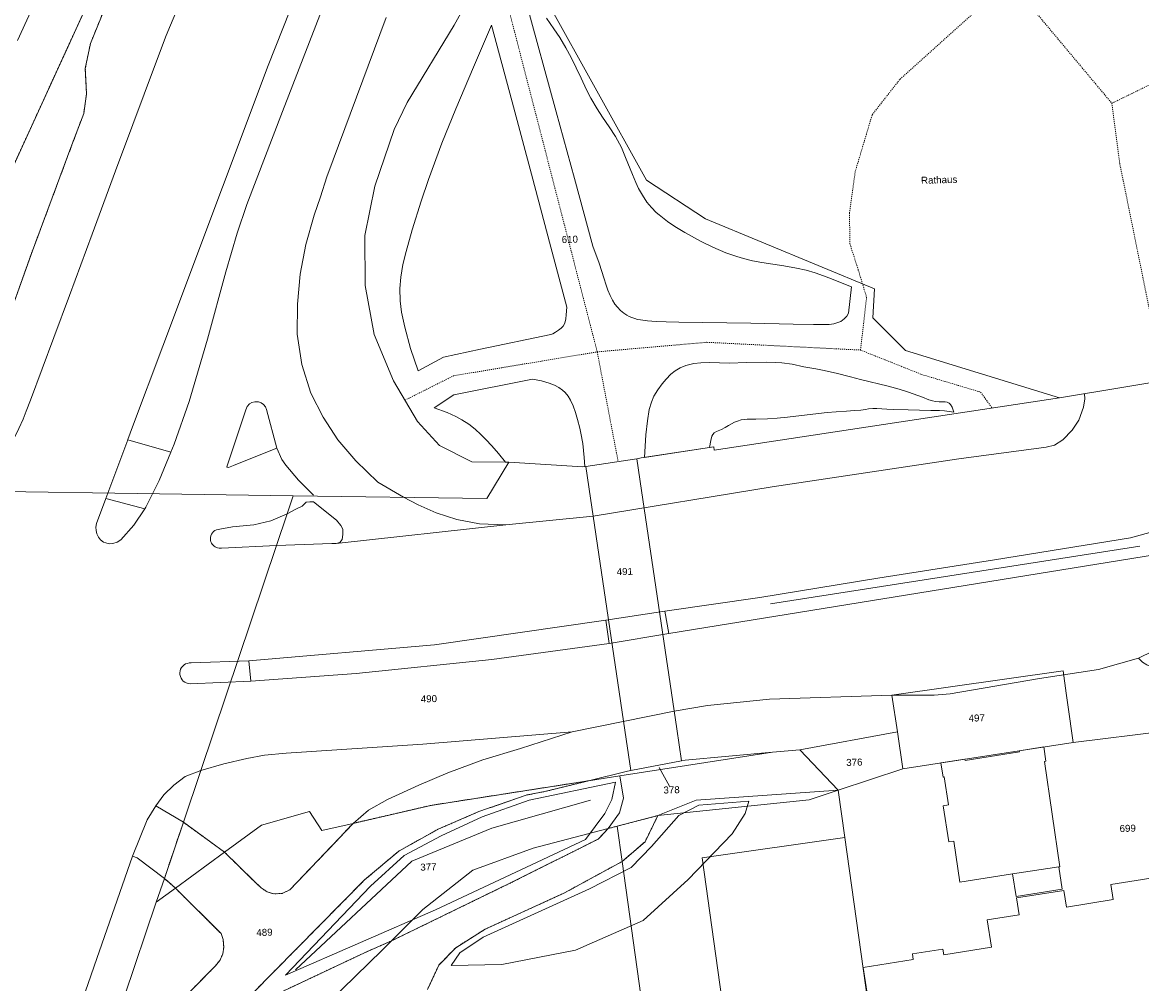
# Model space of a CAD drawing. Header units: millimetres. Extents: x -191 to 81095, y -508122 to 28741.
# Tile 35 of 251: x 4535 to 4647, y 9683 to 9779. Entities that reach past the tile are written whole.
import ezdxf

# ---------------------------------------------------------------- set-up
doc = ezdxf.new("R2010")
doc.units = ezdxf.units.MM
doc.linetypes.add('VE22-087 DB - VST Hervest-Dorsten ALK VA2736$0$1', pattern=[0])
doc.linetypes.add('VE22-087 DB - VST Hervest-Dorsten ALK VA2736$0$2', pattern=[0.16, 0.06, -0.1])
for name, color, linetype, lineweight in [('VE22-087 DB - VST Hervest-Dorsten ALK VA2736$0$AX_Bauteil', 7, 'VE22-087 DB - VST Hervest-Dorsten ALK VA2736$0$1', 18), ('VE22-087 DB - VST Hervest-Dorsten ALK VA2736$0$AX_Flurstueck', 9, 'VE22-087 DB - VST Hervest-Dorsten ALK VA2736$0$1', 18), ('VE22-087 DB - VST Hervest-Dorsten ALK VA2736$0$AX_Gebaeude', 7, 'VE22-087 DB - VST Hervest-Dorsten ALK VA2736$0$1', 18), ('VE22-087 DB - VST Hervest-Dorsten ALK VA2736$0$AX_Gehoelz', 7, 'VE22-087 DB - VST Hervest-Dorsten ALK VA2736$0$1', 18), ('VE22-087 DB - VST Hervest-Dorsten ALK VA2736$0$AX_Gelaendekante', 7, 'VE22-087 DB - VST Hervest-Dorsten ALK VA2736$0$1', 18), ('VE22-087 DB - VST Hervest-Dorsten ALK VA2736$0$AX_IndustrieUndGewerbeflaeche', 7, 'VE22-087 DB - VST Hervest-Dorsten ALK VA2736$0$1', 18), ('VE22-087 DB - VST Hervest-Dorsten ALK VA2736$0$AX_SportFreizeitUndErholungsflaeche', 7, 'VE22-087 DB - VST Hervest-Dorsten ALK VA2736$0$1', 18), ('VE22-087 DB - VST Hervest-Dorsten ALK VA2736$0$AX_Strassenverkehr', 7, 'VE22-087 DB - VST Hervest-Dorsten ALK VA2736$0$1', 18), ('VE22-087 DB - VST Hervest-Dorsten ALK VA2736$0$AX_Strassenverkehrsanlage', 7, 'VE22-087 DB - VST Hervest-Dorsten ALK VA2736$0$1', 18), ('VE22-087 DB - VST Hervest-Dorsten ALK VA2736$0$AX_Vegetationsmerkmal', 7, 'VE22-087 DB - VST Hervest-Dorsten ALK VA2736$0$1', 18), ('VE22-087 DB - VST Hervest-Dorsten ALK VA2736$0$AX_Weg', 7, 'VE22-087 DB - VST Hervest-Dorsten ALK VA2736$0$1', 18), ('VE22-087 DB - VST Hervest-Dorsten ALK VA2736$0$AX_WegPfadSteig', 7, 'VE22-087 DB - VST Hervest-Dorsten ALK VA2736$0$1', 18), ('VE22-087 DB - VST Hervest-Dorsten ALK VA2736$0$AX_Wohnbauflaeche', 7, 'VE22-087 DB - VST Hervest-Dorsten ALK VA2736$0$1', 18), ('VE22-087 DB - VST Hervest-Dorsten ALK VA2736$0$Flurgrenzen', 9, 'VE22-087 DB - VST Hervest-Dorsten ALK VA2736$0$1', 18)]:
    doc.layers.add(name, color=color, linetype=linetype, lineweight=lineweight)
doc.layers.add('XREF ALK Kataster', color=251, linetype='Continuous')
doc.styles.add('VE22-087 DB - VST Hervest-Dorsten ALK VA2736$0$0', font='arial.ttf')

# ---------------------------------------------------------------- blocks, each defined once
blk = doc.blocks.new('VE22-087 DB - VST Hervest-Dorsten ALK VA2736')
at = {"layer": 'VE22-087 DB - VST Hervest-Dorsten ALK VA2736$0$AX_Bauteil', "color": 7, "linetype": 'VE22-087 DB - VST Hervest-Dorsten ALK VA2736$0$1', "lineweight": 13, "ltscale": 0.5}
for points in [[(4545.1, 9800.98, 0), (4534.2, 9777.18, 0)], [(4528.43, 9752.9, 0), (4536.14, 9769.73, 0), (4538.62, 9775.15, 0), (4549.51, 9798.94, 0)]]:
    blk.add_polyline3d(points, dxfattribs=at)
at = {"layer": 'VE22-087 DB - VST Hervest-Dorsten ALK VA2736$0$AX_Flurstueck', "linetype": 'VE22-087 DB - VST Hervest-Dorsten ALK VA2736$0$1', "lineweight": 13, "ltscale": 0.5}
for points in [[(4547.71, 9792.09, 0), (4541.52, 9776.87, 0), (4541.01, 9774.36, 0), (4541.14, 9771.84, 0), (4540.85, 9769.85, 0), (4539.67, 9766.7, 0), (4535.71, 9756.07, 0), (4532.54, 9747.18, 0)], [(4517.12, 9732.15, 0), (4561.88, 9731.5, 0), (4581.29, 9731.24, 0), (4583.52, 9734.88, 0), (4579.81, 9734.91, 0), (4576.57, 9736.54, 0), (4574.36, 9738.95, 0), (4571.93, 9743.03, 0), (4570, 9747.68, 0), (4569.11, 9752.6, 0), (4569.06, 9757.62, 0), (4570.08, 9762.56, 0), (4572.01, 9768.25, 0), (4573.3, 9770.95, 0), (4578.02, 9778.73, 0), (4580.99, 9784.11, 0)], [(4587.37, 9781.11, 0), (4597.33, 9763.18, 0), (4603.23, 9759.29, 0), (4620.2, 9752.27, 0), (4620.03, 9749.34, 0), (4623.3, 9746.09, 0), (4638.76, 9741.31, 0), (4651.89, 9743.49, 0), (4674.28, 9746.74, 0), (4701.57, 9750.96, 0), (4694.77, 9795.38, 0)], [(4528.43, 9752.9, 0), (4536.14, 9769.73, 0), (4552.02, 9804.4, 0)], [(4532.54, 9747.18, 0), (4535.71, 9756.07, 0), (4539.67, 9766.7, 0), (4540.85, 9769.85, 0), (4541.14, 9771.84, 0), (4541.01, 9774.36, 0), (4541.52, 9776.87, 0), (4547.71, 9792.09, 0)], [(4552.02, 9804.4, 0), (4536.14, 9769.73, 0), (4528.43, 9752.9, 0)], [(4651.89, 9743.49, 0), (4638.76, 9741.31, 0), (4625.51, 9739.31, 0), (4604.13, 9736.09, 0), (4604.08, 9736.41, 0), (4596.79, 9735.29, 0), (4596.37, 9735.22, 0), (4596.84, 9732.02, 0), (4600.37, 9708.11, 0), (4600.83, 9704.9, 0), (4601.2, 9704.97, 0), (4609.98, 9705.76, 0), (4612.7, 9706.01, 0), (4622.5, 9707.82, 0), (4621.95, 9711.49, 0), (4639.13, 9713.94, 0), (4639.45, 9711.68, 0), (4639.61, 9710.51, 0), (4640.13, 9706.74, 0), (4649.32, 9707.88, 0)], [(4580.99, 9784.11, 0), (4578.02, 9778.73, 0), (4573.3, 9770.95, 0), (4572.01, 9768.25, 0), (4570.08, 9762.56, 0), (4569.06, 9757.62, 0), (4569.11, 9752.6, 0), (4570, 9747.68, 0), (4571.93, 9743.03, 0), (4574.36, 9738.95, 0), (4576.57, 9736.54, 0), (4579.81, 9734.91, 0), (4583.52, 9734.88, 0), (4590.92, 9734.39, 0), (4591.23, 9734.43, 0), (4596.37, 9735.22, 0), (4596.79, 9735.29, 0), (4604.08, 9736.41, 0), (4604.13, 9736.09, 0), (4625.51, 9739.31, 0), (4638.76, 9741.31, 0), (4623.3, 9746.09, 0), (4620.03, 9749.34, 0), (4620.2, 9752.27, 0), (4603.23, 9759.29, 0), (4597.33, 9763.18, 0), (4587.37, 9781.11, 0)], [(4541.78, 9671.84, 0), (4548.14, 9690.71, 0), (4548.95, 9693.11, 0), (4550.85, 9698.74, 0), (4552.59, 9703.92, 0), (4560.2, 9726.5, 0), (4561.28, 9729.7, 0), (4561.88, 9731.5, 0), (4517.12, 9732.15, 0), (4512.09, 9732.34, 0), (4507.27, 9733.74, 0), (4496.18, 9738.42, 0), (4471.28, 9749.12, 0), (4460.35, 9753.44, 0), (4456.52, 9754.46, 0), (4449.77, 9757.11, 0), (4446.38, 9753.31, 0), (4439.21, 9756.72, 0), (4433.1, 9760.18, 0), (4427.18, 9763.96, 0), (4423.95, 9766.16, 0), (4422.81, 9764.6, 0), (4412.23, 9750.08, 0)], [(4649.32, 9707.88, 0), (4640.13, 9706.74, 0), (4634.73, 9705.91, 0), (4623.06, 9704.11, 0), (4616.57, 9701.97, 0), (4617.24, 9697.21, 0), (4622.1, 9662.32, 0), (4623.51, 9663.03, 0), (4628.96, 9665.55, 0), (4634.55, 9667.81, 0), (4640.22, 9669.66, 0), (4645.95, 9671.23, 0), (4647.82, 9671.66, 0)], [(4562.79, 9678.06, 0), (4570.81, 9685.89, 0), (4571.75, 9686.84, 0), (4574.87, 9689.99, 0), (4579.89, 9693.93, 0), (4585.95, 9696.15, 0), (4593.49, 9698.11, 0), (4594.38, 9698.34, 0), (4598.47, 9699.4, 0), (4613.65, 9701, 0), (4616.57, 9701.97, 0), (4612.7, 9706.01, 0), (4609.98, 9705.76, 0), (4594.66, 9703.38, 0), (4591.52, 9702.9, 0), (4587.13, 9701.82, 0), (4585.34, 9701.48, 0), (4580.51, 9699.81, 0), (4576.41, 9698.04, 0), (4572.46, 9695.84, 0), (4569.04, 9692.95, 0), (4555.44, 9679.19, 0)], [(4598.61, 9704.22, 0), (4599.84, 9701.99, 0)]]:
    blk.add_polyline3d(points, dxfattribs=at)
for points in [[(4554.98, 9695.74, 0), (4558.68, 9698.46, 0), (4563.51, 9699.83, 0), (4564.74, 9697.91, 0), (4567.88, 9698.63, 0), (4575.68, 9700.43, 0), (4591.52, 9702.9, 0), (4595.42, 9703.85, 0), (4595.76, 9703.92, 0), (4595.29, 9707.08, 0), (4591.7, 9731.25, 0), (4591.23, 9734.43, 0), (4590.92, 9734.39, 0), (4583.52, 9734.88, 0), (4581.29, 9731.24, 0), (4561.88, 9731.5, 0), (4561.28, 9729.7, 0), (4560.2, 9726.5, 0), (4552.59, 9703.92, 0), (4550.85, 9698.74, 0), (4548.95, 9693.11, 0), (4548.14, 9690.71, 0), (4550.06, 9692.12, 0)], [(4596.37, 9735.22, 0), (4591.23, 9734.43, 0), (4591.7, 9731.25, 0), (4595.29, 9707.08, 0), (4595.76, 9703.92, 0), (4600.83, 9704.9, 0), (4600.37, 9708.11, 0), (4596.84, 9732.02, 0)], [(4639.45, 9711.68, 0), (4639.13, 9713.94, 0), (4621.95, 9711.49, 0), (4622.5, 9707.82, 0), (4623.06, 9704.11, 0), (4634.73, 9705.91, 0), (4640.13, 9706.74, 0), (4639.61, 9710.51, 0)], [(4622.5, 9707.82, 0), (4612.7, 9706.01, 0), (4616.57, 9701.97, 0), (4623.06, 9704.11, 0)], [(4600.83, 9704.9, 0), (4595.76, 9703.92, 0), (4595.42, 9703.85, 0), (4591.52, 9702.9, 0), (4594.66, 9703.38, 0), (4609.98, 9705.76, 0), (4601.2, 9704.97, 0)], [(4576.41, 9698.04, 0), (4580.51, 9699.81, 0), (4585.34, 9701.48, 0), (4587.13, 9701.82, 0), (4591.52, 9702.9, 0), (4575.68, 9700.43, 0), (4567.88, 9698.63, 0), (4564.74, 9697.91, 0), (4563.51, 9699.83, 0), (4558.68, 9698.46, 0), (4554.98, 9695.74, 0), (4550.06, 9692.12, 0), (4548.14, 9690.71, 0), (4541.78, 9671.84, 0), (4540.43, 9667.84, 0), (4543.14, 9666.19, 0), (4546.58, 9670.23, 0), (4555.44, 9679.19, 0), (4569.04, 9692.95, 0), (4572.46, 9695.84, 0)], [(4617.24, 9697.21, 0), (4616.57, 9701.97, 0), (4613.65, 9701, 0), (4598.47, 9699.4, 0), (4594.38, 9698.34, 0), (4594.88, 9694.8, 0), (4599.2, 9663.82, 0), (4599.59, 9661, 0), (4600.85, 9652.01, 0), (4607.77, 9655.37, 0), (4608.4, 9655.67, 0), (4608.18, 9657.28, 0), (4602.9, 9695.17, 0)], [(4585.95, 9696.15, 0), (4579.89, 9693.93, 0), (4574.87, 9689.99, 0), (4571.75, 9686.84, 0), (4570.81, 9685.89, 0), (4562.79, 9678.06, 0), (4552.9, 9668.41, 0), (4558.09, 9666.94, 0), (4560.84, 9666.15, 0), (4578.57, 9661.1, 0), (4578.55, 9661.05, 0), (4573.2, 9645.14, 0), (4577.01, 9644.31, 0), (4585.34, 9641.17, 0), (4600.85, 9652.01, 0), (4599.59, 9661, 0), (4599.2, 9663.82, 0), (4594.88, 9694.8, 0), (4594.38, 9698.34, 0), (4593.49, 9698.11, 0)], [(4609.46, 9656.18, 0), (4622.1, 9662.32, 0), (4617.24, 9697.21, 0), (4602.9, 9695.17, 0), (4608.18, 9657.28, 0), (4608.4, 9655.67, 0)]]:
    blk.add_polyline3d(points, close=True, dxfattribs=at)
at = {"layer": 'VE22-087 DB - VST Hervest-Dorsten ALK VA2736$0$AX_Gebaeude', "color": 7, "linetype": 'VE22-087 DB - VST Hervest-Dorsten ALK VA2736$0$1', "lineweight": 13, "ltscale": 0.5}
for points in [[(4528.43, 9752.9, 0), (4536.14, 9769.73, 0), (4538.62, 9775.15, 0), (4549.51, 9798.94, 0)], [(4650.46, 9693.53, 0), (4643.91, 9692.5, 0), (4644.15, 9691, 0), (4639.46, 9690.21, 0), (4639.19, 9691.9, 0), (4634.44, 9691.15, 0), (4634.71, 9689.44, 0), (4631.51, 9688.95, 0), (4631.94, 9686.2, 0), (4627.15, 9685.44, 0), (4627.06, 9686.01, 0), (4624, 9685.53, 0), (4624.09, 9684.97, 0), (4619.05, 9684.18, 0), (4620.99, 9671.66, 0), (4634.1, 9673.75, 0), (4634.56, 9670.85, 0), (4647.21, 9672.87, 0)]]:
    blk.add_polyline3d(points, dxfattribs=at)
for points in [[(4627.62, 9700.48, 0), (4627.11, 9700.39, 0), (4627.65, 9696.76, 0), (4628.16, 9696.83, 0), (4628.78, 9692.72, 0), (4634.06, 9693.55, 0), (4638.71, 9694.26, 0), (4638.81, 9694.28, 0), (4637.27, 9704.85, 0), (4637.39, 9704.86, 0), (4637.18, 9706.29, 0), (4634.73, 9705.91, 0), (4634.75, 9705.79, 0), (4629.3, 9704.95, 0), (4629.28, 9705.07, 0), (4626.87, 9704.7, 0), (4627.08, 9703.26, 0), (4627.21, 9703.28, 0)], [(4639.05, 9692.03, 0), (4638.71, 9694.26, 0), (4634.06, 9693.55, 0), (4634.41, 9691.3, 0)]]:
    blk.add_polyline3d(points, close=True, dxfattribs=at)
at = {"layer": 'VE22-087 DB - VST Hervest-Dorsten ALK VA2736$0$AX_Gelaendekante', "color": 18, "linetype": 'VE22-087 DB - VST Hervest-Dorsten ALK VA2736$0$1', "lineweight": 13, "ltscale": 0.5, "true_color": 0x520000}
for points in [[(4574.41, 9744.03, 0), (4573.66, 9746.27, 0), (4573.06, 9748.42, 0), (4572.75, 9749.93, 0), (4572.62, 9751.07, 0), (4572.59, 9752.29, 0), (4572.68, 9753.43, 0), (4572.89, 9754.71, 0), (4573.2, 9756, 0), (4573.8, 9758.19, 0), (4574.7, 9761.05, 0), (4575.45, 9763.24, 0), (4576.8, 9766.88, 0), (4578.19, 9770.31, 0), (4579.98, 9774.52, 0), (4581.78, 9778.73, 0)], [(4617.88, 9752.46, 0), (4617.6, 9749.81, 0)], [(4597.13, 9735.34, 0), (4597.27, 9737.61, 0), (4597.41, 9739.02, 0), (4597.6, 9740.15, 0), (4597.82, 9740.89, 0), (4598.07, 9741.48, 0), (4598.46, 9742.14, 0), (4598.9, 9742.74, 0), (4599.3, 9743.21, 0), (4599.78, 9743.69, 0), (4600.19, 9744.02, 0), (4600.7, 9744.33, 0), (4601.26, 9744.56, 0), (4602.09, 9744.77, 0), (4602.79, 9744.85, 0), (4603.64, 9744.87, 0), (4605.66, 9744.82, 0), (4607.37, 9744.86, 0), (4609.33, 9744.91, 0), (4610.3, 9744.88, 0), (4610.91, 9744.84, 0), (4611.95, 9744.7, 0), (4613.12, 9744.45, 0), (4614.3, 9744.22, 0), (4615, 9744.09, 0), (4616.35, 9743.8, 0), (4617.8, 9743.42, 0), (4618.81, 9743.16, 0), (4621.59, 9742.49, 0), (4622.68, 9742.2, 0), (4623.6, 9741.91, 0), (4625.01, 9741.38, 0), (4625.67, 9741.14, 0), (4626.01, 9741.04, 0), (4626.34, 9740.97, 0), (4626.7, 9740.94, 0), (4626.97, 9740.93, 0), (4627.28, 9740.92, 0), (4627.48, 9740.89, 0), (4627.71, 9740.78, 0), (4627.83, 9740.67, 0), (4628, 9740.39, 0), (4628.11, 9740.09, 0), (4628.17, 9739.89, 0)], [(4576.01, 9740.33, 0), (4578, 9741.63, 0), (4585.87, 9743.21, 0), (4586.78, 9743.02, 0), (4587.55, 9742.81, 0), (4588.09, 9742.6, 0), (4588.54, 9742.36, 0), (4588.88, 9742.11, 0), (4589.15, 9741.86, 0), (4589.45, 9741.49, 0), (4589.69, 9741.08, 0), (4589.96, 9740.51, 0), (4590.19, 9739.86, 0), (4590.41, 9739.16, 0), (4590.64, 9738.27, 0), (4590.74, 9737.78, 0), (4590.92, 9736.73, 0), (4591.06, 9735.33, 0), (4591.13, 9734.42, 0)], [(4583.18, 9734.88, 0), (4582.46, 9735.75, 0), (4581.8, 9736.51, 0), (4581.22, 9737.14, 0), (4580.71, 9737.66, 0), (4580.14, 9738.18, 0), (4579.5, 9738.67, 0), (4578.8, 9739.13, 0), (4578.18, 9739.46, 0), (4577.31, 9739.84, 0), (4576.01, 9740.33, 0)], [(4628.17, 9739.89, 0), (4627.24, 9740.01, 0), (4626.73, 9740.04, 0), (4626.25, 9740.04, 0), (4625.87, 9740.04, 0), (4623.57, 9740.13, 0), (4622.07, 9740.15, 0), (4621.44, 9740.19, 0), (4620.44, 9740.27, 0), (4620.02, 9740.27, 0), (4619.59, 9740.22, 0), (4619.31, 9740.17, 0), (4618.83, 9740.1, 0), (4618.21, 9740.04, 0), (4617.38, 9740, 0), (4616.36, 9739.93, 0), (4615.44, 9739.84, 0), (4613.46, 9739.62, 0), (4611.49, 9739.39, 0), (4610.42, 9739.29, 0), (4609.47, 9739.22, 0), (4608.31, 9739.18, 0), (4607.44, 9739.17, 0), (4607.13, 9739.15, 0), (4606.83, 9739.11, 0), (4606.47, 9739, 0), (4606.17, 9738.87, 0), (4605.56, 9738.54, 0), (4605.22, 9738.34, 0), (4604.84, 9738.15, 0), (4604.36, 9737.95, 0), (4604.12, 9737.8, 0), (4603.99, 9737.66, 0), (4603.89, 9737.48, 0), (4603.77, 9737.06, 0), (4603.66, 9736.35, 0)], [(4603.66, 9736.35, 0), (4597.13, 9735.34, 0)], [(4591.13, 9734.42, 0), (4590.92, 9734.39, 0), (4583.52, 9734.88, 0), (4583.18, 9734.88, 0)], [(4607.59, 9700.85, 0), (4607.21, 9699.62, 0), (4605.93, 9697.59, 0), (4601.52, 9692.99, 0), (4596.99, 9688.88, 0), (4590.21, 9685.9, 0), (4582.82, 9684.45, 0), (4577.73, 9684.38, 0)], [(4577.73, 9684.38, 0), (4578.58, 9685.62, 0), (4580.92, 9687.2, 0), (4591.61, 9692.05, 0), (4595.78, 9694.19, 0), (4597.83, 9696.3, 0), (4600.58, 9699.4, 0), (4602.58, 9700.46, 0), (4607.59, 9700.85, 0)]]:
    blk.add_polyline3d(points, dxfattribs=at)
at = {"layer": 'VE22-087 DB - VST Hervest-Dorsten ALK VA2736$0$AX_IndustrieUndGewerbeflaeche', "color": 253, "linetype": 'VE22-087 DB - VST Hervest-Dorsten ALK VA2736$0$1', "lineweight": 13, "ltscale": 0.5, "true_color": 0x999999}
blk.add_polyline3d([(4528.43, 9752.9, 0), (4536.14, 9769.73, 0), (4552.02, 9804.4, 0)], dxfattribs=at)
at = {"layer": 'VE22-087 DB - VST Hervest-Dorsten ALK VA2736$0$AX_Strassenverkehr', "color": 253, "linetype": 'VE22-087 DB - VST Hervest-Dorsten ALK VA2736$0$1', "lineweight": 13, "ltscale": 0.5, "true_color": 0x999999}
for points in [[(4563.78, 9785.84, 0), (4559.36, 9774.67, 0), (4554.77, 9762.45, 0), (4548.79, 9746.5, 0), (4545.76, 9738.42, 0), (4545.28, 9737.13, 0), (4545.27, 9737.12, 0), (4549.6, 9735.89, 0), (4549.92, 9736.68, 0), (4551.45, 9740.95, 0), (4553.29, 9747.2, 0), (4555.12, 9753.98, 0), (4556.24, 9757.85, 0), (4557.21, 9760.72, 0), (4560.81, 9770.05, 0), (4566.21, 9784.06, 0)], [(4566.21, 9784.06, 0), (4560.81, 9770.05, 0), (4557.21, 9760.72, 0), (4556.24, 9757.85, 0), (4555.12, 9753.98, 0), (4553.29, 9747.2, 0), (4551.45, 9740.95, 0), (4549.92, 9736.68, 0), (4549.6, 9735.89, 0), (4545.27, 9737.12, 0), (4545.28, 9737.13, 0), (4545.76, 9738.42, 0), (4548.79, 9746.5, 0), (4554.77, 9762.45, 0), (4559.36, 9774.67, 0), (4563.78, 9785.84, 0)], [(4654.11, 9729.55, 0), (4645.88, 9727.29, 0), (4632.26, 9725.06, 0), (4620.55, 9723.23, 0), (4608.69, 9721.28, 0), (4599.17, 9719.93, 0), (4599.55, 9717.68, 0), (4648.49, 9725.62, 0)], [(4648.49, 9725.62, 0), (4599.55, 9717.68, 0), (4599.17, 9719.93, 0), (4608.69, 9721.28, 0), (4620.55, 9723.23, 0), (4632.26, 9725.06, 0), (4645.88, 9727.29, 0), (4654.11, 9729.55, 0)]]:
    blk.add_polyline3d(points, dxfattribs=at)
for points in [[(4563.55, 9730.88, 0), (4563.18, 9730.85, 0), (4562.78, 9730.45, 0), (4562.15, 9730.16, 0), (4561.28, 9729.7, 0), (4560.2, 9726.5, 0), (4565.76, 9726.7, 0), (4566.2, 9726.72, 0), (4566.56, 9726.81, 0), (4566.8, 9727.12, 0), (4566.85, 9727.62, 0), (4566.84, 9728.15, 0), (4566.66, 9728.5, 0), (4566.21, 9729.06, 0), (4563.92, 9730.89, 0)], [(4561.28, 9729.7, 0), (4559.62, 9728.99, 0), (4557.92, 9728.57, 0), (4555.78, 9728.38, 0), (4554.51, 9728.14, 0), (4554.34, 9728.12, 0), (4554.17, 9728.08, 0), (4554.02, 9728, 0), (4553.89, 9727.9, 0), (4553.77, 9727.77, 0), (4553.68, 9727.63, 0), (4553.61, 9727.47, 0), (4553.58, 9727.31, 0), (4553.57, 9727.14, 0), (4553.59, 9727, 0), (4553.62, 9726.87, 0), (4553.68, 9726.75, 0), (4553.75, 9726.64, 0), (4553.83, 9726.53, 0), (4553.93, 9726.44, 0), (4554.04, 9726.37, 0), (4554.17, 9726.31, 0), (4554.29, 9726.26, 0), (4554.43, 9726.24, 0), (4554.56, 9726.24, 0), (4554.69, 9726.25, 0), (4560.2, 9726.5, 0)], [(4667.17, 9721.4, 0), (4666.29, 9721.33, 0), (4665.4, 9721.1, 0), (4661.41, 9719.89, 0), (4650.15, 9716.51, 0), (4648.14, 9715.89, 0), (4646.71, 9715.21, 0), (4647.08, 9714.79, 0), (4647.54, 9714.54, 0), (4648.18, 9714.28, 0), (4649, 9714.08, 0), (4650.2, 9714.02, 0), (4651.73, 9714.29, 0), (4657.25, 9715.74, 0), (4671.39, 9720.14, 0), (4668.11, 9721.2, 0)], [(4667.17, 9721.4, 0), (4668.11, 9721.2, 0), (4671.39, 9720.14, 0), (4657.25, 9715.74, 0), (4651.73, 9714.29, 0), (4650.2, 9714.02, 0), (4649, 9714.08, 0), (4648.18, 9714.28, 0), (4647.54, 9714.54, 0), (4647.08, 9714.79, 0), (4646.71, 9715.21, 0), (4648.14, 9715.89, 0), (4650.15, 9716.51, 0), (4661.41, 9719.89, 0), (4665.4, 9721.1, 0), (4666.29, 9721.33, 0)], [(4593.24, 9719, 0), (4576.05, 9716.55, 0), (4557.42, 9714.93, 0), (4557.63, 9712.9, 0), (4568.2, 9713.66, 0), (4581.81, 9715.07, 0), (4593.57, 9716.66, 0)], [(4593.24, 9719, 0), (4593.57, 9716.66, 0), (4581.81, 9715.07, 0), (4568.2, 9713.66, 0), (4557.63, 9712.9, 0), (4557.42, 9714.93, 0), (4576.05, 9716.55, 0)], [(4552.59, 9703.92, 0), (4551.04, 9703.33, 0), (4549.89, 9702.46, 0), (4548.89, 9701.48, 0), (4548.09, 9700.4, 0), (4550.85, 9698.74, 0)], [(4545.76, 9695.33, 0), (4542.16, 9685.06, 0), (4535.2, 9664.99, 0), (4535.9, 9664.4, 0), (4538.43, 9668.68, 0), (4539.89, 9670.72, 0), (4541.1, 9672.48, 0), (4541.78, 9671.84, 0), (4548.14, 9690.71, 0), (4548.95, 9693.11, 0), (4546.22, 9695.17, 0)], [(4548.14, 9690.71, 0), (4541.78, 9671.84, 0), (4554.05, 9684.31, 0), (4554.52, 9684.87, 0), (4554.81, 9685.55, 0), (4554.91, 9686.2, 0), (4554.84, 9686.97, 0), (4554.63, 9687.56, 0), (4550.06, 9692.12, 0), (4548.95, 9693.11, 0)]]:
    blk.add_polyline3d(points, close=True, dxfattribs=at)
at = {"layer": 'VE22-087 DB - VST Hervest-Dorsten ALK VA2736$0$AX_Strassenverkehrsanlage', "color": 7, "linetype": 'VE22-087 DB - VST Hervest-Dorsten ALK VA2736$0$1', "lineweight": 13, "ltscale": 0.5, "true_color": 0xf7f7f0}
for points in [[(4572.93, 9731.35, 0), (4574.42, 9730.58, 0), (4576.21, 9729.78, 0), (4578.31, 9729.12, 0), (4580.58, 9728.67, 0), (4583.22, 9728.59, 0), (4591.97, 9729.46, 0), (4609.92, 9732.39, 0), (4628.66, 9735.2, 0), (4637.42, 9736.39, 0), (4638.28, 9736.58, 0), (4639.09, 9737.1, 0), (4640.05, 9738.07, 0), (4640.72, 9739.1, 0), (4641.18, 9740.39, 0), (4641.32, 9741.24, 0), (4641.29, 9741.73, 0)], [(4545.27, 9737.12, 0), (4543.87, 9733.37, 0), (4543.06, 9731.22, 0), (4543.06, 9731.22, 0), (4543.06, 9731.22, 0), (4542.15, 9728.7, 0), (4542.08, 9728.36, 0), (4542.09, 9728.01, 0), (4542.17, 9727.67, 0), (4542.33, 9727.35, 0), (4542.55, 9727.08, 0), (4542.84, 9726.86, 0), (4543.06, 9726.77, 0), (4543.41, 9726.69, 0), (4543.76, 9726.7, 0), (4544.2, 9726.83, 0), (4544.59, 9727.08, 0), (4545.88, 9728.56, 0), (4546.97, 9730.19, 0), (4547.08, 9730.35, 0), (4548, 9732.17, 0), (4548.44, 9733.03, 0), (4549.6, 9735.89, 0)], [(4563.91, 9731.56, 0), (4562.42, 9733.06, 0), (4561.12, 9734.57, 0), (4560.73, 9735.15, 0), (4560.23, 9736.26, 0)], [(4543.06, 9731.22, 0), (4546.97, 9730.19, 0)], [(4566.2, 9726.72, 0), (4583.22, 9728.59, 0)], [(4593.24, 9719, 0), (4599.17, 9719.93, 0)], [(4593.57, 9716.66, 0), (4599.55, 9717.68, 0)], [(4557.63, 9712.9, 0), (4551.52, 9712.64, 0), (4551.33, 9712.66, 0), (4551.15, 9712.72, 0), (4550.99, 9712.8, 0), (4550.84, 9712.91, 0), (4550.72, 9713.04, 0), (4550.62, 9713.2, 0), (4550.55, 9713.37, 0), (4550.51, 9713.55, 0), (4550.5, 9713.74, 0), (4550.52, 9713.92, 0), (4550.58, 9714.09, 0), (4550.67, 9714.26, 0), (4550.79, 9714.4, 0), (4550.92, 9714.52, 0), (4551.08, 9714.62, 0), (4551.26, 9714.68, 0), (4551.44, 9714.72, 0), (4551.62, 9714.72, 0), (4557.42, 9714.93, 0)], [(4621.95, 9711.49, 0), (4626.2, 9711.48, 0), (4627.8, 9711.62, 0), (4636.77, 9713.17, 0), (4642.67, 9714.08, 0), (4646.71, 9715.21, 0)], [(4589.86, 9707.82, 0), (4600.11, 9709.87, 0), (4603.43, 9710.47, 0), (4609.67, 9711.1, 0), (4621.95, 9711.49, 0)], [(4545.76, 9695.33, 0), (4547.22, 9698.99, 0), (4548.09, 9700.4, 0)]]:
    blk.add_polyline3d(points, dxfattribs=at)
blk.add_polyline3d([(4559.64, 9736.03, 0), (4560.23, 9736.26, 0), (4559.18, 9740.14, 0), (4559.08, 9740.41, 0), (4558.9, 9740.65, 0), (4558.67, 9740.82, 0), (4558.39, 9740.92, 0), (4558.29, 9740.94, 0), (4558.01, 9740.94, 0), (4557.73, 9740.86, 0), (4557.49, 9740.72, 0), (4557.25, 9740.45, 0), (4557.12, 9740.11, 0), (4555.23, 9734.39, 0), (4555.24, 9734.38, 0), (4555.37, 9734.33, 0), (4555.87, 9734.52, 0)], close=True, dxfattribs=at)
at = {"layer": 'VE22-087 DB - VST Hervest-Dorsten ALK VA2736$0$AX_Vegetationsmerkmal', "color": 7, "linetype": 'VE22-087 DB - VST Hervest-Dorsten ALK VA2736$0$1', "lineweight": 13, "ltscale": 0.5}
blk.add_polyline3d([(4609.77, 9720.64, 0), (4646.84, 9726.43, 0)], dxfattribs=at)
at = {"layer": 'VE22-087 DB - VST Hervest-Dorsten ALK VA2736$0$AX_Weg', "color": 7, "linetype": 'VE22-087 DB - VST Hervest-Dorsten ALK VA2736$0$2', "lineweight": 13, "ltscale": 0.5}
for points in [[(4552.02, 9804.4, 0), (4536.14, 9769.73, 0), (4528.43, 9752.9, 0)], [(4532.54, 9747.18, 0), (4535.71, 9756.07, 0), (4539.67, 9766.7, 0), (4540.85, 9769.85, 0), (4541.14, 9771.84, 0), (4541.01, 9774.36, 0), (4541.52, 9776.87, 0), (4547.71, 9792.09, 0)]]:
    blk.add_polyline3d(points, dxfattribs=at)
at = {"layer": 'VE22-087 DB - VST Hervest-Dorsten ALK VA2736$0$AX_WegPfadSteig', "color": 7, "linetype": 'VE22-087 DB - VST Hervest-Dorsten ALK VA2736$0$2', "lineweight": 13, "ltscale": 0.5}
for points in [[(4644.02, 9770.88, 0), (4644.81, 9764.85, 0), (4648.3, 9747.67, 0), (4650.68, 9743.29, 0)], [(4573.09, 9741.09, 0), (4577.96, 9743.54, 0), (4592.38, 9745.94, 0), (4594.48, 9734.93, 0)]]:
    blk.add_polyline3d(points, dxfattribs=at)
at = {"layer": 'VE22-087 DB - VST Hervest-Dorsten ALK VA2736$0$AX_Flurstueck', "char_height": 0.7, "attachment_point": 2, "rotation": 1.5894, "style": 'VE22-087 DB - VST Hervest-Dorsten ALK VA2736$0$0', "bg_fill": 3, "box_fill_scale": 1, "bg_fill_color": 256, "bg_fill_transparency": 0}
for s, insert in [('610', (4589.62, 9757.58)), ('491', (4595.14, 9724.25)), ('490', (4575.48, 9711.48)), ('497', (4630.45, 9709.55)), ('376', (4618.17, 9705.11)), ('378', (4599.83, 9702.34)), ('699', (4645.6, 9698.48)), ('377', (4575.43, 9694.6)), ('489', (4558.98, 9688.04))]:
    blk.add_mtext(s, dxfattribs=dict(at, insert=insert))
at = {"layer": 'VE22-087 DB - VST Hervest-Dorsten ALK VA2736$0$AX_Gebaeude', "color": 7, "insert": (4626.68, 9763.55), "char_height": 0.7, "attachment_point": 2, "rotation": 1.5894, "style": 'VE22-087 DB - VST Hervest-Dorsten ALK VA2736$0$0', "bg_fill": 3, "box_fill_scale": 1, "bg_fill_color": 256, "bg_fill_transparency": 0}
blk.add_mtext('Rathaus', dxfattribs=at)
at = {"layer": 'VE22-087 DB - VST Hervest-Dorsten ALK VA2736$0$AX_Gehoelz', "color": 3, "linetype": 'VE22-087 DB - VST Hervest-Dorsten ALK VA2736$0$1', "lineweight": 13, "ltscale": 0.5, "true_color": 0x00ff00}
blk.add_polyline3d([(4622.1, 9662.32, 0), (4617.24, 9697.21, 0), (4616.57, 9701.97, 0), (4613.65, 9701, 0), (4598.47, 9699.4, 0), (4597.18, 9696.79, 0), (4594.88, 9694.8, 0), (4589.04, 9691.62, 0), (4581.13, 9688.01, 0), (4578.18, 9686.15, 0), (4576.49, 9684.41, 0), (4575.34, 9681.94, 0)], dxfattribs=at)
blk.add_polyline3d([(4593.49, 9698.11, 0), (4585.95, 9696.15, 0), (4579.89, 9693.93, 0), (4574.87, 9689.99, 0), (4571.75, 9686.84, 0), (4583.69, 9692.65, 0), (4592.48, 9697.05, 0)], close=True, dxfattribs=at)
at = {"layer": 'VE22-087 DB - VST Hervest-Dorsten ALK VA2736$0$AX_Gelaendekante', "color": 18, "linetype": 'VE22-087 DB - VST Hervest-Dorsten ALK VA2736$0$1', "lineweight": 13, "ltscale": 0.5, "true_color": 0x520000}
for points in [[(4617.6, 9749.81, 0), (4617.42, 9749.52, 0), (4617.17, 9749.26, 0), (4616.82, 9749, 0), (4616.63, 9748.91, 0), (4616.13, 9748.76, 0), (4615.65, 9748.69, 0), (4614.08, 9748.69, 0), (4612.04, 9748.73, 0), (4607.8, 9748.81, 0), (4600.56, 9748.93, 0), (4599.29, 9748.96, 0), (4598.3, 9748.99, 0), (4597.41, 9749.05, 0), (4596.73, 9749.14, 0), (4596.43, 9749.2, 0), (4596.14, 9749.28, 0), (4595.85, 9749.38, 0), (4595.58, 9749.5, 0), (4595.36, 9749.61, 0), (4595.06, 9749.81, 0), (4594.71, 9750.1, 0), (4594.41, 9750.42, 0), (4594.16, 9750.74, 0), (4593.9, 9751.13, 0), (4593.67, 9751.59, 0), (4593.45, 9752.12, 0), (4593.25, 9752.73, 0), (4593.09, 9753.26, 0), (4592.56, 9754.84, 0), (4591.95, 9756.53, 0), (4590.09, 9763.32, 0), (4588.25, 9770.02, 0), (4585.21, 9781.12, 0)], [(4587.3, 9779.42, 0), (4588.04, 9778.35, 0), (4588.62, 9777.48, 0), (4589.24, 9776.45, 0), (4589.77, 9775.48, 0), (4590.28, 9774.44, 0), (4590.76, 9773.4, 0), (4591.3, 9772.24, 0), (4591.74, 9771.38, 0), (4592.37, 9770.31, 0), (4592.92, 9769.49, 0), (4593.58, 9768.51, 0), (4594.2, 9767.54, 0), (4594.8, 9766.43, 0), (4595.23, 9765.45, 0), (4595.92, 9763.72, 0), (4596.25, 9762.94, 0), (4596.53, 9762.34, 0), (4596.91, 9761.65, 0), (4597.36, 9760.96, 0), (4597.82, 9760.41, 0), (4598.31, 9759.92, 0), (4598.58, 9759.68, 0), (4599.42, 9759.03, 0), (4600.18, 9758.52, 0), (4601.18, 9757.91, 0), (4602.82, 9757.01, 0), (4603.98, 9756.44, 0), (4605.27, 9755.89, 0), (4606.38, 9755.5, 0), (4607.06, 9755.3, 0), (4607.96, 9755.09, 0), (4608.89, 9754.92, 0), (4611.12, 9754.56, 0), (4612.36, 9754.34, 0), (4613.34, 9754.13, 0), (4614.26, 9753.87, 0), (4615.1, 9753.58, 0), (4615.63, 9753.38, 0), (4617.88, 9752.46, 0)], [(4581.78, 9778.73, 0), (4583.83, 9771.04, 0), (4585.77, 9763.77, 0), (4587.71, 9756.46, 0), (4589.32, 9750.43, 0), (4589.27, 9749.64, 0), (4589.22, 9749.25, 0), (4589.13, 9748.81, 0), (4588.96, 9748.52, 0), (4588.76, 9748.32, 0), (4588.51, 9748.11, 0), (4588.21, 9747.9, 0), (4587.93, 9747.74, 0), (4587.73, 9747.67, 0), (4580.68, 9746.2, 0), (4576.94, 9745.41, 0), (4574.41, 9744.03, 0)], [(4594.23, 9702.75, 0), (4593.84, 9701.02, 0), (4593.15, 9699.61, 0), (4591.22, 9697.02, 0), (4576.16, 9689.96, 0), (4561.11, 9683.38, 0)], [(4561.11, 9683.38, 0), (4569.63, 9692.34, 0), (4573.02, 9695.39, 0), (4576.71, 9697.39, 0), (4580.82, 9699.29, 0), (4585.56, 9700.97, 0), (4594.23, 9702.75, 0)]]:
    blk.add_polyline3d(points, dxfattribs=at)
at = {"layer": 'VE22-087 DB - VST Hervest-Dorsten ALK VA2736$0$AX_SportFreizeitUndErholungsflaeche', "color": 253, "linetype": 'VE22-087 DB - VST Hervest-Dorsten ALK VA2736$0$1', "lineweight": 13, "ltscale": 0.5, "true_color": 0x999999}
blk.add_polyline3d([(4580.99, 9784.11, 0), (4578.02, 9778.73, 0), (4573.3, 9770.95, 0), (4572.01, 9768.25, 0), (4570.08, 9762.56, 0), (4569.06, 9757.62, 0), (4569.11, 9752.6, 0), (4570, 9747.68, 0), (4571.93, 9743.03, 0), (4574.36, 9738.95, 0), (4576.57, 9736.54, 0), (4579.81, 9734.91, 0), (4583.52, 9734.88, 0), (4590.92, 9734.39, 0), (4591.23, 9734.43, 0), (4596.37, 9735.22, 0), (4596.79, 9735.29, 0), (4604.08, 9736.41, 0), (4604.13, 9736.09, 0), (4625.51, 9739.31, 0), (4638.76, 9741.31, 0), (4623.3, 9746.09, 0), (4620.03, 9749.34, 0), (4620.2, 9752.27, 0), (4603.23, 9759.29, 0), (4597.33, 9763.18, 0), (4587.37, 9781.11, 0)], dxfattribs=at)
at = {"layer": 'VE22-087 DB - VST Hervest-Dorsten ALK VA2736$0$AX_Strassenverkehr', "color": 253, "linetype": 'VE22-087 DB - VST Hervest-Dorsten ALK VA2736$0$1', "lineweight": 13, "ltscale": 0.5, "true_color": 0x999999}
for points in [[(4547.71, 9792.09, 0), (4541.52, 9776.87, 0), (4541.01, 9774.36, 0), (4541.14, 9771.84, 0), (4540.85, 9769.85, 0), (4539.67, 9766.7, 0), (4535.71, 9756.07, 0), (4532.54, 9747.18, 0)], [(4517.12, 9732.15, 0), (4561.88, 9731.5, 0), (4581.29, 9731.24, 0), (4583.52, 9734.88, 0), (4579.81, 9734.91, 0), (4576.57, 9736.54, 0), (4574.36, 9738.95, 0), (4571.93, 9743.03, 0), (4570, 9747.68, 0), (4569.11, 9752.6, 0), (4569.06, 9757.62, 0), (4570.08, 9762.56, 0), (4572.01, 9768.25, 0), (4573.3, 9770.95, 0), (4578.02, 9778.73, 0), (4580.99, 9784.11, 0)], [(4651.89, 9743.49, 0), (4638.76, 9741.31, 0), (4625.51, 9739.31, 0), (4604.13, 9736.09, 0), (4604.08, 9736.41, 0), (4596.79, 9735.29, 0), (4596.37, 9735.22, 0), (4591.23, 9734.43, 0), (4590.92, 9734.39, 0), (4583.52, 9734.88, 0), (4581.29, 9731.24, 0), (4561.88, 9731.5, 0), (4561.28, 9729.7, 0), (4562.15, 9730.16, 0), (4562.78, 9730.45, 0), (4563.18, 9730.85, 0), (4563.55, 9730.88, 0), (4563.92, 9730.89, 0), (4566.21, 9729.06, 0), (4566.66, 9728.5, 0), (4566.84, 9728.15, 0), (4566.85, 9727.62, 0), (4566.8, 9727.12, 0), (4566.56, 9726.81, 0), (4566.2, 9726.72, 0), (4565.76, 9726.7, 0), (4560.2, 9726.5, 0), (4552.59, 9703.92, 0), (4554.9, 9704.6, 0), (4557.21, 9705.15, 0), (4558.98, 9705.47, 0), (4561.18, 9705.68, 0), (4574.87, 9706.59, 0), (4589.86, 9707.82, 0), (4584.69, 9706.15, 0), (4580.89, 9704.99, 0), (4577.39, 9703.69, 0), (4574.47, 9702.46, 0), (4571.35, 9701.02, 0), (4569.42, 9699.94, 0), (4567.88, 9698.63, 0), (4575.68, 9700.43, 0), (4591.52, 9702.9, 0), (4594.66, 9703.38, 0), (4595.03, 9701.17, 0), (4594.62, 9699.69, 0), (4593.49, 9698.11, 0), (4594.38, 9698.34, 0), (4598.47, 9699.4, 0), (4602.32, 9700.94, 0), (4616.57, 9701.97, 0), (4623.06, 9704.11, 0), (4634.73, 9705.91, 0), (4640.13, 9706.74, 0), (4649.32, 9707.88, 0)], [(4535.2, 9664.99, 0), (4542.16, 9685.06, 0), (4545.76, 9695.33, 0), (4546.22, 9695.17, 0), (4548.95, 9693.11, 0), (4550.85, 9698.74, 0), (4548.09, 9700.4, 0), (4548.89, 9701.48, 0), (4549.89, 9702.46, 0), (4551.04, 9703.33, 0), (4552.59, 9703.92, 0), (4560.2, 9726.5, 0), (4554.69, 9726.25, 0), (4554.56, 9726.24, 0), (4554.43, 9726.24, 0), (4554.29, 9726.26, 0), (4554.17, 9726.31, 0), (4554.04, 9726.37, 0), (4553.93, 9726.44, 0), (4553.83, 9726.53, 0), (4553.75, 9726.64, 0), (4553.68, 9726.75, 0), (4553.62, 9726.87, 0), (4553.59, 9727, 0), (4553.57, 9727.14, 0), (4553.58, 9727.31, 0), (4553.61, 9727.47, 0), (4553.68, 9727.63, 0), (4553.77, 9727.77, 0), (4553.89, 9727.9, 0), (4554.02, 9728, 0), (4554.17, 9728.08, 0), (4554.34, 9728.12, 0), (4554.51, 9728.14, 0), (4555.78, 9728.38, 0), (4557.92, 9728.57, 0), (4559.62, 9728.99, 0), (4561.28, 9729.7, 0), (4561.88, 9731.5, 0), (4517.12, 9732.15, 0)]]:
    blk.add_polyline3d(points, dxfattribs=at)
for points in [[(4574.87, 9706.59, 0), (4561.18, 9705.68, 0), (4558.98, 9705.47, 0), (4557.21, 9705.15, 0), (4554.9, 9704.6, 0), (4552.59, 9703.92, 0), (4550.85, 9698.74, 0), (4554.98, 9695.74, 0), (4557.91, 9692.85, 0), (4558.66, 9692.15, 0), (4559.27, 9691.74, 0), (4559.94, 9691.55, 0), (4560.75, 9691.6, 0), (4561.53, 9691.95, 0), (4565.78, 9696.39, 0), (4567.88, 9698.63, 0), (4569.42, 9699.94, 0), (4571.35, 9701.02, 0), (4574.47, 9702.46, 0), (4577.39, 9703.69, 0), (4580.89, 9704.99, 0), (4584.69, 9706.15, 0), (4589.86, 9707.82, 0)], [(4591.52, 9702.9, 0), (4587.13, 9701.82, 0), (4585.34, 9701.48, 0), (4580.51, 9699.81, 0), (4576.41, 9698.04, 0), (4572.46, 9695.84, 0), (4569.04, 9692.95, 0), (4555.44, 9679.19, 0), (4555.98, 9679.25, 0), (4558.52, 9680.69, 0), (4569.09, 9685.67, 0), (4571.75, 9686.84, 0), (4574.87, 9689.99, 0), (4579.89, 9693.93, 0), (4585.95, 9696.15, 0), (4593.49, 9698.11, 0), (4594.62, 9699.69, 0), (4595.03, 9701.17, 0), (4594.66, 9703.38, 0)], [(4616.57, 9701.97, 0), (4602.32, 9700.94, 0), (4598.47, 9699.4, 0), (4613.65, 9701, 0)]]:
    blk.add_polyline3d(points, close=True, dxfattribs=at)
at = {"layer": 'VE22-087 DB - VST Hervest-Dorsten ALK VA2736$0$AX_Strassenverkehrsanlage', "color": 7, "linetype": 'VE22-087 DB - VST Hervest-Dorsten ALK VA2736$0$1', "lineweight": 13, "ltscale": 0.5, "true_color": 0xf7f7f0}
for points in [[(4529.72, 9731.96, 0), (4530.58, 9732.88, 0), (4531.11, 9733.48, 0), (4531.64, 9734.07, 0), (4532.22, 9734.85, 0), (4532.87, 9735.66, 0), (4533.21, 9736.15, 0), (4533.57, 9736.74, 0), (4533.94, 9737.42, 0), (4534.34, 9738.25, 0), (4534.77, 9739.2, 0), (4535.09, 9739.99, 0), (4535.53, 9741.08, 0), (4537.87, 9747.38, 0), (4539.44, 9751.58, 0), (4541.71, 9757.75, 0), (4544.05, 9764.09, 0), (4545.77, 9768.75, 0), (4548.05, 9774.84, 0), (4549.12, 9777.7, 0), (4551.82, 9784.16, 0)], [(4572.93, 9731.35, 0), (4570.35, 9732.87, 0), (4568.17, 9735, 0), (4566.36, 9737.11, 0), (4564.87, 9739.38, 0), (4563.65, 9741.8, 0), (4562.75, 9744.67, 0), (4562.28, 9747.71, 0), (4562.29, 9750.72, 0), (4562.58, 9753.75, 0), (4563.13, 9756.71, 0), (4563.97, 9759.65, 0), (4564.61, 9761.49, 0), (4565.25, 9763.49, 0), (4571.19, 9779.5, 0)]]:
    blk.add_polyline3d(points, dxfattribs=at)
at = {"layer": 'VE22-087 DB - VST Hervest-Dorsten ALK VA2736$0$AX_Vegetationsmerkmal', "color": 7, "linetype": 'VE22-087 DB - VST Hervest-Dorsten ALK VA2736$0$1', "lineweight": 13, "ltscale": 0.5}
blk.add_polyline3d([(4562.11, 9683.94, 0), (4573.77, 9694.85, 0), (4581.79, 9698.15, 0), (4591.71, 9700.97, 0)], dxfattribs=at)
at = {"layer": 'VE22-087 DB - VST Hervest-Dorsten ALK VA2736$0$AX_Weg', "color": 7, "linetype": 'VE22-087 DB - VST Hervest-Dorsten ALK VA2736$0$2', "lineweight": 13, "ltscale": 0.5}
for points in [[(4575.34, 9681.94, 0), (4576.49, 9684.41, 0), (4578.18, 9686.15, 0), (4581.13, 9688.01, 0), (4589.04, 9691.62, 0), (4594.88, 9694.8, 0), (4597.18, 9696.79, 0), (4598.47, 9699.4, 0), (4594.38, 9698.34, 0), (4593.49, 9698.11, 0), (4592.48, 9697.05, 0), (4583.69, 9692.65, 0), (4571.75, 9686.84, 0), (4569.09, 9685.67, 0), (4558.52, 9680.69, 0)], [(4555.44, 9679.19, 0), (4569.04, 9692.95, 0), (4572.46, 9695.84, 0), (4576.41, 9698.04, 0), (4580.51, 9699.81, 0), (4585.34, 9701.48, 0), (4587.13, 9701.82, 0), (4591.52, 9702.9, 0), (4575.68, 9700.43, 0), (4567.88, 9698.63, 0), (4565.78, 9696.39, 0), (4561.53, 9691.95, 0), (4560.75, 9691.6, 0), (4559.94, 9691.55, 0), (4559.27, 9691.74, 0), (4558.66, 9692.15, 0), (4557.91, 9692.85, 0), (4554.98, 9695.74, 0), (4550.85, 9698.74, 0), (4548.95, 9693.11, 0), (4550.06, 9692.12, 0), (4554.63, 9687.56, 0), (4554.84, 9686.97, 0), (4554.91, 9686.2, 0), (4554.81, 9685.55, 0), (4554.52, 9684.87, 0), (4554.05, 9684.31, 0), (4541.78, 9671.84, 0)]]:
    blk.add_polyline3d(points, dxfattribs=at)
at = {"layer": 'VE22-087 DB - VST Hervest-Dorsten ALK VA2736$0$AX_WegPfadSteig', "color": 7, "linetype": 'VE22-087 DB - VST Hervest-Dorsten ALK VA2736$0$2', "lineweight": 13, "ltscale": 0.5}
for points in [[(4618.8, 9746.12, 0), (4619.41, 9751.41, 0), (4618.58, 9754.15, 0), (4617.74, 9756.77, 0), (4617.69, 9759.87, 0), (4618.27, 9764.03, 0), (4619.97, 9769.73, 0), (4622.77, 9773.31, 0), (4633.74, 9783.17, 0), (4644.02, 9770.88, 0), (4653.8, 9775.67, 0)], [(4580.07, 9782.45, 0), (4583.49, 9780.36, 0), (4592.38, 9745.94, 0), (4603.39, 9746.9, 0), (4618.8, 9746.12, 0), (4624.94, 9743.67, 0), (4630.85, 9741.9, 0), (4632.01, 9740.29, 0)]]:
    blk.add_polyline3d(points, dxfattribs=at)
at = {"layer": 'VE22-087 DB - VST Hervest-Dorsten ALK VA2736$0$AX_Wohnbauflaeche', "color": 253, "linetype": 'VE22-087 DB - VST Hervest-Dorsten ALK VA2736$0$1', "lineweight": 13, "ltscale": 0.5, "true_color": 0x999999}
blk.add_polyline3d([(4649.32, 9707.88, 0), (4640.13, 9706.74, 0), (4634.73, 9705.91, 0), (4623.06, 9704.11, 0), (4616.57, 9701.97, 0), (4617.24, 9697.21, 0), (4622.1, 9662.32, 0), (4623.51, 9663.03, 0), (4628.96, 9665.55, 0), (4634.55, 9667.81, 0), (4640.22, 9669.66, 0), (4645.95, 9671.23, 0), (4647.82, 9671.66, 0)], dxfattribs=at)
at = {"layer": 'VE22-087 DB - VST Hervest-Dorsten ALK VA2736$0$Flurgrenzen', "ltscale": 0.5}
for points in [[(4517.12, 9732.15, 0), (4561.88, 9731.5, 0), (4581.29, 9731.24, 0), (4583.52, 9734.88, 0), (4590.92, 9734.39, 0), (4591.23, 9734.43, 0), (4596.37, 9735.22, 0), (4596.79, 9735.29, 0), (4604.08, 9736.41, 0), (4604.13, 9736.09, 0), (4625.51, 9739.31, 0), (4638.76, 9741.31, 0), (4651.89, 9743.49, 0)], [(4651.89, 9743.49, 0), (4638.76, 9741.31, 0), (4625.51, 9739.31, 0), (4604.13, 9736.09, 0), (4604.08, 9736.41, 0), (4596.79, 9735.29, 0), (4596.37, 9735.22, 0), (4591.23, 9734.43, 0), (4590.92, 9734.39, 0), (4583.52, 9734.88, 0), (4581.29, 9731.24, 0), (4561.88, 9731.5, 0), (4517.12, 9732.15, 0)]]:
    blk.add_polyline3d(points, dxfattribs=at)

msp = doc.modelspace()

# ---------------------------------------------------------------- block references
at = {"layer": 'XREF ALK Kataster', "color": 251}
msp.add_blockref('VE22-087 DB - VST Hervest-Dorsten ALK VA2736', (0, 0), dxfattribs=at)

doc.saveas('drawing.dxf')
